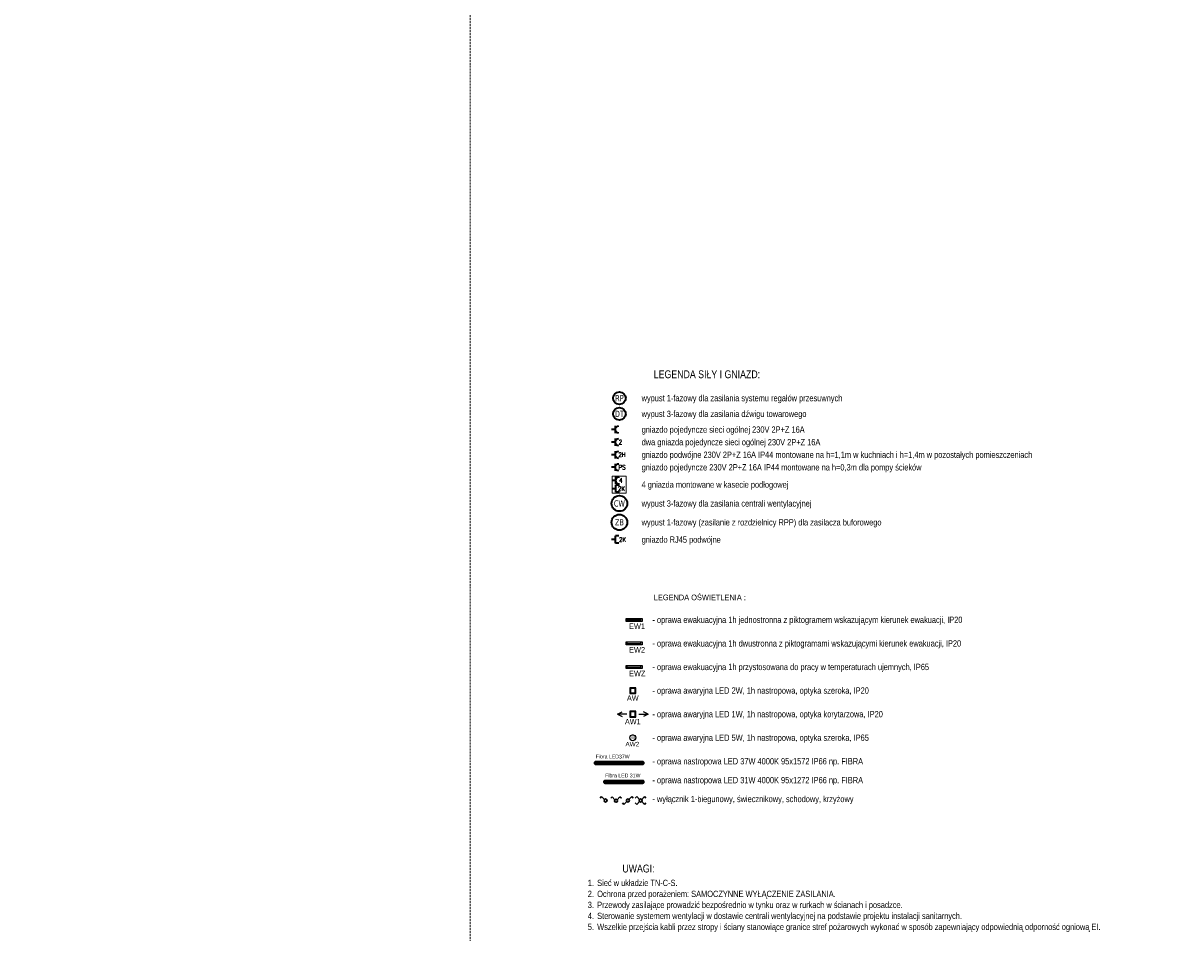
# Model space of a CAD drawing. Header units: millimetres. Extents: x 167773 to 185035, y -114105 to -66770.
# Tile 114 of 114: x 181351 to 185035, y -84892 to -81999. Entities that reach past the tile are written whole.
import ezdxf
from ezdxf.enums import TextEntityAlignment as Align

# ---------------------------------------------------------------- set-up
doc = ezdxf.new("R2010")
doc.units = ezdxf.units.MM
doc.linetypes.add('ACAD_ISO03W100', pattern=[30, 12, -18])
doc.linetypes.add('HIDDEN', pattern=[9.525, 6.35, -3.175])
doc.layers.get('0').update_dxf_attribs({"lineweight": 9})
for name, color, linetype, lineweight in [('EL-łączniki', 210, 'Continuous', 30), ('El_gniazda', 144, 'Continuous', 35), ('EL_oprawy', 96, 'Continuous', 30)]:
    doc.layers.add(name, color=color, linetype=linetype, lineweight=lineweight)
doc.layers.add('El_Oświetlenie awaryjne', color=1, linetype='Continuous')
doc.layers.add('x-revclouds', color=190, linetype='HIDDEN', lineweight=9, plot=False)
doc.styles.add('arial 0.8', font='arial.ttf', dxfattribs={"width": 0.8})
doc.styles.add('ES1', font='ARIALN.TTF')
doc.styles.add('Malanow_1_100', font='isocpeur.ttf')
doc.styles.add('PPAB_100', font='arial.ttf', dxfattribs={"height": 18})
doc.styles.add('ROMANS', font='romans__.ttf', dxfattribs={"height": 0.2})
doc.styles.add('style3', font='arial.ttf', dxfattribs={"width": 0.8})
doc.styles.add('symbole', font='tahoma.ttf', dxfattribs={"width": 0.8})
doc.styles.add('WMF-ARIAL0', font='ARIALN.TTF')
pattern_1 = [(0, (8e-13, -4e-12), (1.09375, 2.1875), [0, -2.1875])]

# ---------------------------------------------------------------- blocks, each defined once
blk = doc.blocks.new('866330')
for p, q in [((-144, 13), (-144, -13)), ((-144, 0), (144, 0)), ((144, 13), (144, -13))]:
    blk.add_line(p, q)
blk.add_lwpolyline([(-170, -32), (170, -32), (170, 32), (-170, 32)], close=True)
at = {"style": 'ES1', "flags": 1}
blk.add_attdef('TYP', (-181, 290), '', height=120, dxfattribs=at)
at = {"style": 'ES1'}
blk.add_attdef('KOD_ES', (-181, 130), '', height=120, dxfattribs=at)
blk = doc.blocks.new('AW')
for points in [[(-6.25, -6.25), (6.25, -6.25), (6.25, 6.25), (-6.25, 6.25)], [(-4.75, -4.75), (4.75, -4.75), (4.75, 4.75), (-4.75, 4.75)]]:
    blk.add_lwpolyline(points, close=True)
at = {"style": 'arial 0.8', "width": 0.8}
blk.add_text('AW', height=11.5, dxfattribs=at).set_placement((0, -10), align=Align.TOP_CENTER)
blk = doc.blocks.new('AW1')
for p, q in [((-65, 0), (-45, 10)), ((-25, 0), (-65, 0)), ((-65, 0), (-45, -10)), ((25, 0), (65, 0)), ((65, 0), (45, 10)), ((65, 0), (45, -10))]:
    blk.add_line(p, q)
for points in [[(-12.5, -12.5), (12.5, -12.5), (12.5, 12.5), (-12.5, 12.5)], [(-9.5, -9.5), (9.5, -9.5), (9.5, 9.5), (-9.5, 9.5)]]:
    blk.add_lwpolyline(points, close=True)
at = {"style": 'arial 0.8', "width": 0.8}
blk.add_text('AW1', height=23, dxfattribs=at).set_placement((0, -20), align=Align.TOP_CENTER)
blk = doc.blocks.new('gniazdo3')
at = {"color": 0}
blk.add_line((4.9, 0), (0, 0), dxfattribs=at)
at = {"color": 0, "linetype": 'Continuous'}
blk.add_line((4.9, -4.8), (4.9, 4.8), dxfattribs=at)
at = {"color": 0, "linetype": 'Continuous', "extrusion": (0, 0, -1)}
blk.add_ellipse((9.7, 0), major_axis=(-3.39, 3.39), ratio=1, start_param=3.926993, end_param=7.068585, dxfattribs=at)
at = {"color": 0, "linetype": 'Continuous', "style": 'ROMANS', "width": 0.8, "flags": 4}
blk.add_attdef('NR', text='', height=6, dxfattribs=at).set_placement((14.5, 0), align=Align.MIDDLE_CENTER)
blk = doc.blocks.new('LED 31W')
h = blk.add_hatch()
h.set_pattern_fill('DOTS', color=256, scale=35)
h.set_pattern_definition(pattern_1)
h.paths.add_polyline_path([(61.5, 2.7), (-61.5, 2.7), (-61.5, -2.7), (61.5, -2.7)])
blk.add_lwpolyline([(-60.5, -4.7), (60.5, -4.7, 0.414214), (63.5, -1.7), (63.5, 1.7, 0.414214), (60.5, 4.7), (-60.5, 4.7, 0.414214), (-63.5, 1.7), (-63.5, -1.7, 0.414214)], format="xyb", close=True)
at = {"style": 'ES1', "flags": 1}
blk.add_attdef('TYP', (-59.8, 30.4), '', height=12, rotation=360, dxfattribs=at)
at = {"style": 'ES1'}
blk.add_attdef('KOD', (-59.8, 14.4), '', height=12, rotation=360, dxfattribs=at)
blk = doc.blocks.new('LED 37W')
h = blk.add_hatch()
h.set_pattern_fill('DOTS', color=256, scale=35)
h.set_pattern_definition(pattern_1)
h.paths.add_polyline_path([(76.5, 2.7), (-76.5, 2.7), (-76.5, -2.7), (76.5, -2.7)])
blk.add_lwpolyline([(-75.5, -4.7), (75.5, -4.7, 0.414214), (78.5, -1.7), (78.5, 1.7, 0.414214), (75.5, 4.7), (-75.5, 4.7, 0.414214), (-78.5, 1.7), (-78.5, -1.7, 0.414214)], format="xyb", close=True)
at = {"style": 'ES1', "flags": 1}
blk.add_attdef('TYP', (-74.8, 30.4), '', height=12, rotation=360, dxfattribs=at)
at = {"style": 'ES1'}
blk.add_attdef('KOD', (-74.8, 14.4), '', height=12, rotation=360, dxfattribs=at)
blk = doc.blocks.new('*U443')
h = blk.add_hatch(color=256)
h.paths.add_polyline_path([(-13.5, 0, 1), (13.5, 0, 1)])
h.paths.add_polyline_path([(11.8, 0, -1), (-11.8, 0, -1)], flags=16)
blk.add_circle((0, 0), 11.8)
at = {"attachment_point": 1, "style": 'Malanow_1_100'}
for s, insert, char_height in [('{\\fArial|b0|i0|c238|p34;M5}', (-8.8, 5.9), 10.5), ('{\\fArial|b0|i0|c238|p34;AW2}', (-28.9, -16), 18)]:
    blk.add_mtext_dynamic_manual_height_columns(s, width=42.979, gutter_width=669.5, heights=[0], dxfattribs=dict(at, insert=insert, char_height=char_height))
blk = doc.blocks.new('WPODW')
for p, q in [((-0.156, 0.156), (-0.212, 0.099)), ((-0.042, 0.042), (-0.156, 0.156)), ((0.042, 0.042), (0.156, 0.156)), ((0.156, 0.156), (0.212, 0.099))]:
    blk.add_line(p, q)
blk.add_circle((0, 0), 0.06)
blk = doc.blocks.new('WPOJ')
for p, q in [((0.042, 0.042), (0.156, 0.156)), ((0.156, 0.156), (0.212, 0.099))]:
    blk.add_line(p, q)
blk.add_circle((0, 0), 0.06)
blk = doc.blocks.new('WPRZE')
for p, q in [((0.042, 0.042), (0.156, 0.156)), ((0.156, 0.156), (0.212, 0.099)), ((-0.156, -0.156), (-0.212, -0.099)), ((-0.042, -0.042), (-0.156, -0.156))]:
    blk.add_line(p, q)
blk.add_circle((0, 0), 0.06)
blk = doc.blocks.new('rj45')
blk.add_line((11.9, 0), (0, 0))
at = {"linetype": 'Continuous'}
blk.add_line((11.9, -11.5), (11.9, 11.5), dxfattribs=at)
at = {"ltscale": 10}
for p, q in [((23.4, 11.5), (11.9, 11.5)), ((23.4, -11.5), (11.9, -11.5))]:
    blk.add_line(p, q, dxfattribs=at)
at = {"linetype": 'Continuous', "style": 'ROMANS', "width": 0.8, "flags": 4}
blk.add_attdef('NR', text='', height=14.4, rotation=360, dxfattribs=at).set_placement((34.8, 0), align=Align.MIDDLE_CENTER)

msp = doc.modelspace()

# ---------------------------------------------------------------- linework, layer by layer
at = {"layer": 'El_gniazda', "linetype": 'ACAD_ISO03W100', "lineweight": 15, "ltscale": 5}
msp.add_lwpolyline([(183225.1, -83493.5), (183270.1, -83493.5), (183270.1, -83439.5), (183225.1, -83439.5)], close=True, dxfattribs=at)
at = {"layer": 'El_gniazda', "ltscale": 0.5}
for centre, radius in [((183248.4, -83191.5), 20), ((183248.4, -83241.5), 20), ((183248.4, -83526.5), 25), ((183248.4, -83586.5), 25)]:
    msp.add_circle(centre, radius, dxfattribs=at)
at = {"layer": 'x-revclouds'}
msp.add_lwpolyline([(182773.4, -89104.9), (167773.4, -89104.9), (167773.4, -79104.9), (182773.4, -79104.9)], close=True, dxfattribs=at)
msp.add_lwpolyline([(182773.4, -89104.9), (167773.4, -89104.9), (167773.4, -79104.9), (182773.4, -79104.9)], close=True, dxfattribs=at)

# ---------------------------------------------------------------- block references
at = {"layer": 'EL-łączniki', "yscale": 80, "zscale": 80}
for name, p, xscale in [('WPOJ', (183204.2, -84471.4), -80), ('WPODW', (183237.7, -84472.3), 80), ('WPRZE', (183275.5, -84471.4), 80), ('WPRZE', (183316, -84471.4), 80), ('WPRZE', (183316, -84471.4), -80)]:
    msp.add_blockref(name, p, dxfattribs=dict(at, xscale=xscale))
at = {"layer": 'El_gniazda', "xscale": 2.399999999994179, "yscale": 2.399999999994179, "zscale": 2.399999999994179}
msp.add_blockref('gniazdo3', (183223.7, -83291.5), dxfattribs=at)
at = {"layer": 'El_gniazda'}
ref = msp.add_blockref('gniazdo3', (183223.7, -83331.5), dxfattribs=dict(at, xscale=2.399999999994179, yscale=2.399999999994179, zscale=2.399999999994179))
ref.add_attrib('NR', '2', dxfattribs={"linetype": 'Continuous', "height": 14.4, "style": 'ROMANS', "width": 0.8}).set_placement((183251.8, -83331.5), align=Align.MIDDLE_CENTER)
ref = msp.add_blockref('gniazdo3', (183223.7, -83371.5), dxfattribs=dict(at, xscale=2.399999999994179, yscale=2.399999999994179, zscale=2.399999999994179))
ref.add_attrib('NR', '2H', dxfattribs={"linetype": 'Continuous', "height": 14.4, "style": 'ROMANS', "width": 0.8}).set_placement((183256.8, -83371.5), align=Align.MIDDLE_CENTER)
ref = msp.add_blockref('gniazdo3', (183223.7, -83411.5), dxfattribs=dict(at, xscale=2.399999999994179, yscale=2.399999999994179, zscale=2.399999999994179))
ref.add_attrib('NR', 'PS', dxfattribs={"linetype": 'Continuous', "height": 14.4, "style": 'ROMANS', "width": 0.8}).set_placement((183256.8, -83411.5), align=Align.MIDDLE_CENTER)
ref = msp.add_blockref('gniazdo3', (183225, -83453.5), dxfattribs=dict(at, xscale=2.399999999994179, yscale=2.399999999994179, zscale=2.399999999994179))
ref.add_attrib('NR', '4', dxfattribs={"linetype": 'Continuous', "height": 14.4, "style": 'ROMANS', "width": 0.8}).set_placement((183253, -83453.5), align=Align.MIDDLE_CENTER)
ref = msp.add_blockref('rj45', (183225.1, -83479.5), dxfattribs=at)
ref.add_attrib('NR', '2K', dxfattribs={"layer": '0', "linetype": 'Continuous', "height": 14.4, "rotation": 360, "style": 'ROMANS', "width": 0.8}).set_placement((183254.9, -83479.5), align=Align.MIDDLE_CENTER)
ref = msp.add_blockref('rj45', (183223.7, -83641.5), dxfattribs=at)
ref.add_attrib('NR', '2K', dxfattribs={"layer": '0', "linetype": 'Continuous', "height": 14.4, "rotation": 360, "style": 'ROMANS', "width": 0.8}).set_placement((183258.5, -83641.5), align=Align.MIDDLE_CENTER)
at = {"layer": 'EL_oprawy', "ltscale": 0.5}
msp.add_blockref('LED 37W', (183247.8, -84352.2), dxfattribs=at).add_auto_attribs({'KOD': 'Fibra LED37W'})
at = {"layer": 'EL_oprawy'}
msp.add_blockref('LED 31W', (183262.8, -84412.2), dxfattribs=at).add_auto_attribs({'KOD': 'Fibra LED 31W'})
at = {"layer": 'El_Oświetlenie awaryjne'}
ref = msp.add_blockref('866330', (183294.9, -83896.9), dxfattribs=dict(at, xscale=-0.150000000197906, yscale=0.1500000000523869, zscale=0.1499999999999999, rotation=180))
ref.add_attrib('KOD_ES', 'EW1', (183279, -83926.1), dxfattribs={"layer": '0', "height": 18, "style": 'ES1'})
ref = msp.add_blockref('866330', (183294.9, -83971.9), dxfattribs=dict(at, xscale=-0.150000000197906, yscale=0.1500000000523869, zscale=0.1499999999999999, rotation=180))
ref.add_attrib('KOD_ES', 'EW2', (183279, -84001.1), dxfattribs={"layer": '0', "height": 18, "style": 'ES1'})
ref = msp.add_blockref('866330', (183294.9, -84046.9), dxfattribs=dict(at, xscale=-0.150000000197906, yscale=0.1500000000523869, zscale=0.1499999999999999, rotation=180))
ref.add_attrib('KOD_ES', 'EWZ', (183279, -84076.1), dxfattribs={"layer": '0', "height": 18, "style": 'ES1'})
for name, p, xscale, yscale, zscale in [('AW', (183291, -84121.9), 1.5, 1.5, 1.5), ('AW1', (183291, -84196.9), 0.75, 0.75, 0.75), ('*U443', (183291, -84271.9), 0.8099999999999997, 0.8099999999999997, 0.8099999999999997)]:
    msp.add_blockref(name, p, dxfattribs=dict(at, xscale=xscale, yscale=yscale, zscale=zscale))

# ---------------------------------------------------------------- texts
at = {"layer": 'El_gniazda', "style": 'style3', "width": 0.8}
for s, p in [('LEGENDA SIŁY I GNIAZD:', (183357.8, -83128)), ('UWAGI:', (183257.8, -84700.3))]:
    msp.add_text(s, height=25, dxfattribs=at).set_placement(p)
at = {"layer": 'El_gniazda', "style": 'symbole', "width": 0.8}
for s, p in [('RP', (183248.4, -83191.5)), ('DT', (183248.4, -83241.5)), ('CW', (183248.4, -83526.5)), ('ZB', (183248.4, -83586.5))]:
    msp.add_text(s, height=20, dxfattribs=at).set_placement(p, align=Align.MIDDLE_CENTER)
at = {"layer": 'El_gniazda', "linetype": 'Continuous', "ltscale": 50, "style": 'ES1', "width": 0.9}
for s, p in [('wypust 1-fazowy dla zasilania systemu regałów przesuwnych', (183319.1, -83191.5)), ('wypust 3-fazowy dla zasilania dźwigu towarowego', (183319.1, -83241.5)), ('gniazdo pojedyncze sieci ogólnej 230V 2P+Z 16A', (183319.1, -83291.5)), ('dwa gniazda pojedyncze sieci ogólnej 230V 2P+Z 16A', (183319.1, -83331.5)), ('gniazdo podwójne 230V 2P+Z 16A IP44 montowane na h=1,1m w kuchniach i h=1,4m w pozostałych pomieszczeniach', (183319.1, -83371.5)), ('gniazdo pojedyncze 230V 2P+Z 16A IP44 montowane na h=0,3m dla pompy ścieków', (183319.1, -83411.5)), ('4 gniazda montowane w kasecie podłogowej', (183319.1, -83466.5)), ('wypust 3-fazowy dla zasilania centrali wentylacyjnej', (183319.1, -83526.5)), ('wypust 1-fazowy (zasilanie z rozdzielnicy RPP) dla zasilacza buforowego', (183319.1, -83586.5)), ('gniazdo RJ45 podwójne', (183319.1, -83641.5))]:
    msp.add_text(s, height=20, dxfattribs=at).set_placement(p, align=Align.MIDDLE_LEFT)
for s, p in [('1.', (183147.7, -84743.5)), ('Sieć w układzie TN-C-S.', (183177.7, -84743.5)), ('2.', (183147.7, -84778.5)), ('Ochrona przed porażeniem: SAMOCZYNNE WYŁĄCZENIE ZASILANIA.', (183177.7, -84778.5)), ('3.', (183147.7, -84813.5)), ('Przewody zasilające prowadzić bezpośrednio w tynku oraz w rurkach w ścianach i posadzce.', (183177.7, -84813.5)), ('4.', (183147.7, -84848.5)), ('Sterowanie systemem wentylacji w dostawie centrali wentylacyjnej na podstawie projektu instalacji sanitarnych.', (183177.7, -84848.5)), ('5.', (183147.7, -84883.5)), ('Wszelkie przejścia kabli przez stropy i ściany stanowiące granice stref pożarowych wykonać w sposób zapewniający odpowiednią odporność ogniową EI.', (183177.7, -84883.5))]:
    msp.add_text(s, height=20, dxfattribs=at).set_placement(p)
at = {"layer": 'El_Oświetlenie awaryjne', "ltscale": 0.5, "style": 'PPAB_100', "width": 0.9}
msp.add_text('LEGENDA OŚWIETLENIA :', height=18, dxfattribs=at).set_placement((183357.8, -83825.3), align=Align.MIDDLE_LEFT)
at = {"layer": 'El_Oświetlenie awaryjne', "style": 'WMF-ARIAL0', "width": 0.9}
for s, p in [('- oprawa ewakuacyjna 1h jednostronna z piktogramem wskazującym kierunek ewakuacji, IP20', (183353.5, -83896.6)), ('- oprawa ewakuacyjna 1h dwustronna z piktogramami wskazującymi kierunek ewakuacji, IP20', (183353.5, -83971.6)), ('- oprawa ewakuacyjna 1h przystosowana do pracy w temperaturach ujemnych, IP65', (183353.5, -84046.6)), ('- oprawa awaryjna LED 2W, 1h nastropowa, optyka szeroka, IP20', (183353.5, -84121.6)), ('- oprawa awaryjna LED 1W, 1h nastropowa, optyka korytarzowa, IP20', (183353.5, -84196.6)), ('- oprawa awaryjna LED 5W, 1h nastropowa, optyka szeroka, IP65', (183353.5, -84271.6)), ('- oprawa nastropowa LED 37W 4000K 95x1572 IP66 np. FIBRA', (183353.5, -84346.6)), ('- oprawa nastropowa LED 31W 4000K 95x1272 IP66 np. FIBRA', (183353.5, -84406.6)), ('- wyłącznik 1-biegunowy, świecznikowy, schodowy, krzyżowy', (183353.5, -84466.6))]:
    msp.add_text(s, height=20, dxfattribs=at).set_placement(p, align=Align.MIDDLE_LEFT)

doc.saveas('drawing.dxf')
